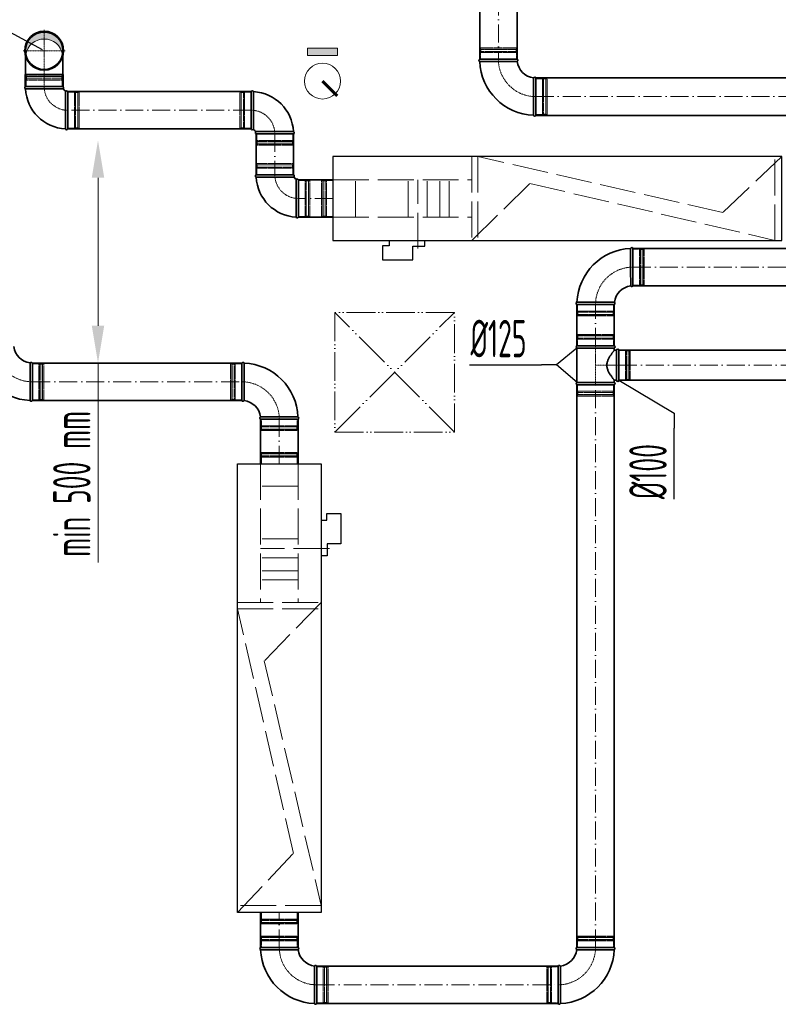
# Model space of a CAD drawing. Header units: millimetres. Extents: x 7400 to 85045, y 24168 to 123018.
# Tile 36 of 79: x 55273 to 57808, y 59212 to 62503. Entities that reach past the tile are written whole.
import ezdxf

# ---------------------------------------------------------------- set-up
doc = ezdxf.new("R2010")
doc.units = ezdxf.units.MM
for name, pattern in [('ACAD_ISO02W100', [15, 12, -3]), ('ACAD_ISO05W100', [33, 24, -3, 0, -3, 0, -3]), ('ACAD_ISO10W100', [18, 12, -3, 0, -3]), ('phl_thick', [0])]:
    doc.linetypes.add(name, pattern=pattern)
for name, color, linetype, lineweight in [('UT_KOTY - DIMENZE', 7, 'Continuous', 5), ('VZT_01 SUP (PŘÍVOD) - OBRYS', 5, 'Continuous', 35), ('VZT_02 SUP (PŘÍVOD) - OSA', 5, 'ACAD_ISO10W100', 5), ('VZT_05 ETA (ODVOD) - OBRYS', 6, 'Continuous', 35), ('VZT_06 ETA (ODVOD) - OSA', 6, 'ACAD_ISO10W100', 5), ('VZT_21 ZAŘÍZENÍ - OBRYS', 1, 'Continuous', 30), ('VZT_22 ZAŘÍZENÍ - DETAIL', 8, 'Continuous', 5), ('VZT_60_KOTY - DIMENZE', 7, 'Continuous', 5), ('VZT_KOTY - DIMENZE', 7, 'Continuous', 5), ('VZT_POPIS - OBECNE', 7, 'Continuous', 5), ('VZT_POŽADAVKY NA STAVBU - PODHLEDY', 4, 'ACAD_ISO05W100', 5)]:
    doc.layers.add(name, color=color, linetype=linetype, lineweight=lineweight)
doc.layers.add('VZT_03 SUP (PŘÍVOD) - NETISK', color=8, linetype='ACAD_ISO02W100', lineweight=5, plot=False)
doc.layers.add('VZT_07 ETA (ODVOD) - NETISK', color=8, linetype='ACAD_ISO02W100', lineweight=5, plot=False)
doc.styles.add('EVORA_125', font='isocp.shx', dxfattribs={"width": 0.6, "height": 125})
doc.styles.add('ISOCP 2.5', font='isocp.shx', dxfattribs={"width": 0.6, "height": 2.5})

msp = doc.modelspace()

# ---------------------------------------------------------------- hatches: boundary and pattern name
at = {"layer": 'VZT_01 SUP (PŘÍVOD) - OBRYS', "lineweight": 5}
h = msp.add_hatch(color=256, dxfattribs=at)
h.dxf.hatch_style = 1
h.paths.add_polyline_path([(55354.8, 62461.7, 0.470601), (55293.4, 62387.5, -0.82717), (55416.1, 62387.5, 0.470601)])
at = {"layer": 'VZT_POPIS - OBECNE'}
h = msp.add_hatch(color=256, dxfattribs=at)
h.dxf.hatch_style = 1
h.paths.add_polyline_path([(56334.6, 62407.8), (56234.6, 62407.8), (56234.6, 62382.8), (56334.6, 62382.8)])

# ---------------------------------------------------------------- linework, layer by layer
at = {"layer": 'UT_KOTY - DIMENZE'}
for p, q in [((55534.7, 61974.8), (55534.7, 61480.2)), ((55534.7, 61355.2), (55534.7, 60689.1))]:
    msp.add_line(p, q, dxfattribs=at)
for points in [[(55513.9, 61974.8), (55555.5, 61974.8), (55534.7, 62099.8)], [(55513.9, 61480.2), (55555.5, 61480.2), (55534.7, 61355.2)]]:
    msp.add_solid(points, dxfattribs=at)
at = {"layer": 'VZT_01 SUP (PŘÍVOD) - OBRYS'}
for p, q in [((55292.3, 62381.3), (55292.3, 62320.2)), ((55417.3, 62320.2), (55417.3, 62381.3)), ((56934.9, 62370.7), (56809.9, 62370.7)), ((55291.3, 62279.2), (55291.3, 62319.2)), ((55417.3, 62320.2), (55292.3, 62320.2)), ((55418.3, 62279.2), (55418.3, 62319.2)), ((56997.4, 62183.2), (56997.4, 62308.2)), ((55418.3, 62279.2), (55291.3, 62279.2)), ((55417.3, 62279.2), (55292.3, 62279.2)), ((55417.3, 62271.6), (55292.3, 62271.6)), ((55426.1, 62262.7), (55426.1, 62137.7)), ((55433.8, 62262.7), (55433.8, 62137.7)), ((56046.5, 62137.7), (56046.5, 62262.7)), ((56054.1, 62137.7), (56054.1, 62262.7)), ((56063, 62128.9), (56188, 62128.9)), ((56063, 62121.2), (56188, 62121.2)), ((56188, 61984.3), (56063, 61984.3)), ((56188, 61976.6), (56063, 61976.6)), ((56196.8, 61967.8), (56196.8, 61842.8)), ((56204.5, 61967.8), (56204.5, 61842.8))]:
    msp.add_line(p, q, dxfattribs=at)
for points in [[(56810, 62370.7), (56810, 62937.5)], [(56935, 62370.7), (56935, 62937.5)], [(57960.8, 62308.2), (56997.4, 62308.2)], [(55433.8, 62262.7), (56046.5, 62262.7)], [(57960.8, 62183.2), (56997.4, 62183.2)], [(55433.8, 62137.7), (56046.5, 62137.7)], [(56063, 61984.3), (56063, 62121.2)], [(56188, 61984.3), (56188, 62121.2)], [(56204.5, 61967.8), (56319.6, 61967.8)], [(56204.5, 61842.8), (56319.6, 61842.8)]]:
    msp.add_lwpolyline(points, dxfattribs=at)
for radius in [65, 62.5]:
    msp.add_circle((55354.8, 62399.2), radius, dxfattribs=at)
at = {"layer": 'VZT_01 SUP (PŘÍVOD) - OBRYS', "lineweight": 5}
msp.add_arc((55354.8, 62375.8), 62.5, 10.8069, 169.1931, dxfattribs=at)
at = {"layer": 'VZT_01 SUP (PŘÍVOD) - OBRYS'}
for centre, radius, start, end in [((56811.6, 62366.9), 4.17, 113.4678, 248.8928), ((56997.4, 62370.7), 187.5, 182.3607, 267.6393), ((56933.2, 62366.9), 4.17, 300.2981, 66.5322), ((56997.4, 62370.7), 62.5, 186.8302, 263.1698), ((55292.3, 62319.2), 1, 90, 180), ((55417.3, 62319.2), 1, 0, 90), ((56993.6, 62306.5), 4.17, 23.4678, 149.7019), ((55293.9, 62275.4), 4.17, 113.4678, 249.6691), ((55433.8, 62279.2), 141.5, 183.1369, 266.8631), ((55415.6, 62275.4), 4.17, 293.4678, 66.5322), ((55433.8, 62279.2), 16.5, 203.8093, 246.1907), ((55429.9, 62261), 4.17, 23.4678, 156.5322), ((56050.3, 62261), 4.17, 20.3309, 156.5322), ((56046.5, 62121.2), 141.5, 3.1369, 86.8631), ((56993.6, 62184.9), 4.17, 201.1072, 336.5322), ((55429.9, 62139.4), 4.17, 200.3309, 336.5322), ((56050.3, 62139.4), 4.17, 203.4678, 336.5322), ((56046.5, 62121.2), 16.5, 23.8093, 66.1907), ((56064.6, 62125), 4.17, 113.4678, 246.5322), ((56186.3, 62125), 4.17, 293.4678, 69.6691), ((56064.6, 61980.5), 4.17, 113.4678, 249.6691), ((56204.5, 61984.3), 141.5, 183.1369, 266.8631), ((56186.3, 61980.5), 4.17, 293.4678, 66.5322), ((56204.5, 61984.3), 16.5, 203.8093, 246.1907), ((56200.6, 61966.1), 4.17, 23.4678, 156.5322), ((56200.6, 61844.5), 4.17, 200.3309, 336.5322)]:
    msp.add_arc(centre, radius, start, end, dxfattribs=at)
for points, knots in [([(56935.3, 62363.3), (56935.3, 62363.3), (56933.8, 62363.2), (56927.6, 62363.2), (56923.1, 62363.2), (56911.7, 62363.1), (56904.9, 62363.1), (56889.9, 62363.1), (56881.9, 62363), (56865.5, 62363), (56857.4, 62363), (56842.2, 62363), (56835.3, 62363), (56823.5, 62363), (56818.7, 62363), (56812.1, 62363), (56810.3, 62363), (56810.1, 62363), (56810, 62363), (56810, 62363)], [0, 0, 0, 0, 24.235852, 24.235852, 48.531845, 48.531845, 73.024415, 73.024415, 97.570898, 97.570898, 122.078339, 122.078339, 146.53579, 146.53579, 170.957495, 170.957495, 195.359468, 195.359468, 197.168246, 197.168246, 197.168246, 197.168246]), ([(56990, 62308.6), (56990, 62308.6), (56990, 62308.6), (56990, 62308.3), (56990, 62307.9), (56989.9, 62306.9), (56989.9, 62306.1), (56989.9, 62303), (56989.9, 62299.8), (56989.9, 62290.9), (56989.8, 62284.7), (56989.8, 62270.6), (56989.8, 62262.8), (56989.7, 62246.6), (56989.7, 62238.3), (56989.7, 62222.5), (56989.7, 62215), (56989.7, 62201.8), (56989.7, 62196.2), (56989.7, 62189.3), (56989.7, 62187.1), (56989.7, 62184.1), (56989.7, 62183.3), (56989.7, 62183.3)], [197.067977, 197.067977, 197.067977, 197.067977, 201.792196, 201.792196, 209.190204, 209.190204, 218.040239, 218.040239, 237.760854, 237.760854, 262.206108, 262.206108, 286.831239, 286.831239, 311.323072, 311.323072, 335.946087, 335.946087, 360.704397, 360.704397, 377.088273, 377.088273, 394.105327, 394.105327, 394.105327, 394.105327])]:
    msp.add_open_spline(points, degree=3, knots=knots, dxfattribs=at)
at = {"layer": 'VZT_02 SUP (PŘÍVOD) - OSA', "ltscale": 0.3}
for p in [(55354.8, 62469.2), (55284.8, 62399.2), (55424.8, 62399.2), (55354.8, 62279.2)]:
    msp.add_line(p, (55354.8, 62399.2), dxfattribs=at)
at = {"layer": 'VZT_02 SUP (PŘÍVOD) - OSA', "ltscale": 5}
for points in [[(56872.5, 62937.5), (56872.5, 62370.7)], [(56997.4, 62245.7), (57960.8, 62245.7)], [(56046.5, 62200.2), (55433.8, 62200.2)], [(56125.5, 62121.2), (56125.5, 61984.3)], [(56319.6, 61905.3), (56204.5, 61905.3)]]:
    msp.add_lwpolyline(points, dxfattribs=at)
at = {"layer": 'VZT_02 SUP (PŘÍVOD) - OSA', "ltscale": 0.3}
for points in [[(56872.4, 62370.7), (56872.4, 62370.7, 0.414214), (56997.4, 62245.7), (56997.4, 62245.7)], [(55354.8, 62279.2), (55354.8, 62279.2, 0.414214), (55433.8, 62200.2), (55433.8, 62200.2)], [(56046.5, 62200.2), (56046.5, 62200.2, -0.414214), (56125.5, 62121.2), (56125.5, 62121.2)], [(56204.5, 61905.3), (56204.5, 61905.3, -0.414214), (56125.5, 61984.3), (56125.5, 61984.3)]]:
    msp.add_lwpolyline(points, format="xyb", dxfattribs=at)
at = {"layer": 'VZT_03 SUP (PŘÍVOD) - NETISK', "ltscale": 0.4}
for p, q in [((56933.4, 62404.2), (56811.4, 62404.2)), ((56811.4, 62403.7), (56811.4, 62404.2)), ((56933.4, 62403.7), (56811.4, 62403.7)), ((56933.4, 62396.7), (56811.4, 62396.7)), ((56811.4, 62396.2), (56811.4, 62396.7)), ((56933.4, 62396.2), (56811.4, 62396.2)), ((56932.4, 62408.7), (56812.4, 62408.7)), ((56812.4, 62404.7), (56812.4, 62408.7)), ((56932.4, 62404.7), (56812.4, 62404.7)), ((56932.4, 62392.7), (56812.4, 62392.7)), ((56812.4, 62370.7), (56812.4, 62392.7)), ((56813.4, 62404.2), (56813.4, 62404.7)), ((56813.4, 62396.7), (56813.4, 62403.7)), ((56813.4, 62392.7), (56813.4, 62396.2)), ((56931.4, 62404.2), (56931.4, 62404.7)), ((56931.4, 62396.7), (56931.4, 62403.7)), ((56931.4, 62392.7), (56931.4, 62396.2)), ((56932.4, 62404.7), (56932.4, 62408.7)), ((56932.4, 62370.7), (56932.4, 62392.7)), ((56933.4, 62403.7), (56933.4, 62404.2)), ((56933.4, 62396.2), (56933.4, 62396.7)), ((55415.8, 62312.7), (55293.8, 62312.7)), ((55293.8, 62312.7), (55293.8, 62312.2)), ((55415.8, 62312.2), (55293.8, 62312.2)), ((55415.8, 62305.2), (55293.8, 62305.2)), ((55293.8, 62305.2), (55293.8, 62304.7)), ((55415.8, 62304.7), (55293.8, 62304.7)), ((55414.8, 62317.2), (55294.8, 62317.2)), ((55294.8, 62317.2), (55294.8, 62313.2)), ((55414.8, 62313.2), (55294.8, 62313.2)), ((55414.8, 62301.2), (55294.8, 62301.2)), ((55294.8, 62301.2), (55294.8, 62279.2)), ((55295.8, 62313.2), (55295.8, 62312.7)), ((55295.8, 62312.2), (55295.8, 62305.2)), ((55295.8, 62304.7), (55295.8, 62301.2)), ((55413.8, 62313.2), (55413.8, 62312.7)), ((55413.8, 62312.2), (55413.8, 62305.2)), ((55413.8, 62304.7), (55413.8, 62301.2)), ((55414.8, 62317.2), (55414.8, 62313.2)), ((55414.8, 62301.2), (55414.8, 62279.2)), ((55415.8, 62312.7), (55415.8, 62312.2)), ((55415.8, 62305.2), (55415.8, 62304.7)), ((56997.4, 62305.7), (57019.4, 62305.7)), ((57019.4, 62185.7), (57019.4, 62305.7)), ((57019.4, 62304.7), (57022.9, 62304.7)), ((57022.9, 62184.7), (57022.9, 62306.7)), ((57022.9, 62306.7), (57023.4, 62306.7)), ((57023.4, 62184.7), (57023.4, 62306.7)), ((57023.4, 62304.7), (57030.4, 62304.7)), ((57030.4, 62184.7), (57030.4, 62306.7)), ((57030.4, 62306.7), (57030.9, 62306.7)), ((57030.9, 62184.7), (57030.9, 62306.7)), ((57030.9, 62304.7), (57031.4, 62304.7)), ((57031.4, 62185.7), (57031.4, 62305.7)), ((57031.4, 62305.7), (57035.4, 62305.7)), ((57035.4, 62185.7), (57035.4, 62305.7)), ((55433.8, 62260.2), (55455.8, 62260.2)), ((55455.8, 62260.2), (55455.8, 62140.2)), ((55455.8, 62259.2), (55459.3, 62259.2)), ((55459.3, 62261.2), (55459.3, 62139.2)), ((55459.3, 62261.2), (55459.8, 62261.2)), ((55459.8, 62261.2), (55459.8, 62139.2)), ((55459.8, 62259.2), (55466.8, 62259.2)), ((55466.8, 62261.2), (55466.8, 62139.2)), ((55466.8, 62261.2), (55467.3, 62261.2)), ((55467.3, 62261.2), (55467.3, 62139.2)), ((55467.3, 62259.2), (55467.8, 62259.2)), ((55467.8, 62260.2), (55467.8, 62140.2)), ((55467.8, 62260.2), (55471.8, 62260.2)), ((55471.8, 62260.2), (55471.8, 62140.2)), ((56008.5, 62140.2), (56008.5, 62260.2)), ((56008.5, 62260.2), (56012.5, 62260.2)), ((56012.5, 62140.2), (56012.5, 62260.2)), ((56012.5, 62259.2), (56013, 62259.2)), ((56013, 62139.2), (56013, 62261.2)), ((56013, 62261.2), (56013.5, 62261.2)), ((56013.5, 62139.2), (56013.5, 62261.2)), ((56013.5, 62259.2), (56020.5, 62259.2)), ((56020.5, 62139.2), (56020.5, 62261.2)), ((56020.5, 62261.2), (56021, 62261.2)), ((56021, 62139.2), (56021, 62261.2)), ((56021, 62259.2), (56024.5, 62259.2)), ((56024.5, 62140.2), (56024.5, 62260.2)), ((56024.5, 62260.2), (56046.5, 62260.2)), ((56997.4, 62185.7), (57019.4, 62185.7)), ((57019.4, 62186.7), (57022.9, 62186.7)), ((57022.9, 62184.7), (57023.4, 62184.7)), ((57023.4, 62186.7), (57030.4, 62186.7)), ((57030.4, 62184.7), (57030.9, 62184.7)), ((57030.9, 62186.7), (57031.4, 62186.7)), ((57031.4, 62185.7), (57035.4, 62185.7)), ((55433.8, 62140.2), (55455.8, 62140.2)), ((55455.8, 62141.2), (55459.3, 62141.2)), ((55459.3, 62139.2), (55459.8, 62139.2)), ((55459.8, 62141.2), (55466.8, 62141.2)), ((55466.8, 62139.2), (55467.3, 62139.2)), ((55467.3, 62141.2), (55467.8, 62141.2)), ((55467.8, 62140.2), (55471.8, 62140.2)), ((56008.5, 62140.2), (56012.5, 62140.2)), ((56012.5, 62141.2), (56013, 62141.2)), ((56013, 62139.2), (56013.5, 62139.2)), ((56013.5, 62141.2), (56020.5, 62141.2)), ((56020.5, 62139.2), (56021, 62139.2)), ((56021, 62141.2), (56024.5, 62141.2)), ((56024.5, 62140.2), (56046.5, 62140.2)), ((56064.5, 62095.7), (56186.5, 62095.7)), ((56064.5, 62095.7), (56064.5, 62095.2)), ((56064.5, 62095.2), (56186.5, 62095.2)), ((56065.5, 62121.2), (56065.5, 62099.2)), ((56065.5, 62099.2), (56185.5, 62099.2)), ((56066.5, 62099.2), (56066.5, 62095.7)), ((56066.5, 62095.2), (56066.5, 62088.2)), ((56184.5, 62099.2), (56184.5, 62095.7)), ((56184.5, 62095.2), (56184.5, 62088.2)), ((56185.5, 62121.2), (56185.5, 62099.2)), ((56186.5, 62095.7), (56186.5, 62095.2)), ((56064.5, 62088.2), (56186.5, 62088.2)), ((56064.5, 62088.2), (56064.5, 62087.7)), ((56064.5, 62087.7), (56186.5, 62087.7)), ((56065.5, 62087.2), (56185.5, 62087.2)), ((56065.5, 62087.2), (56065.5, 62083.2)), ((56065.5, 62083.2), (56185.5, 62083.2)), ((56066.5, 62087.7), (56066.5, 62087.2)), ((56184.5, 62087.7), (56184.5, 62087.2)), ((56185.5, 62087.2), (56185.5, 62083.2)), ((56186.5, 62088.2), (56186.5, 62087.7)), ((56186.5, 62017.8), (56064.5, 62017.8)), ((56064.5, 62017.3), (56064.5, 62017.8)), ((56186.5, 62017.3), (56064.5, 62017.3)), ((56186.5, 62010.3), (56064.5, 62010.3)), ((56064.5, 62009.8), (56064.5, 62010.3)), ((56186.5, 62009.8), (56064.5, 62009.8)), ((56185.5, 62022.3), (56065.5, 62022.3)), ((56065.5, 62018.3), (56065.5, 62022.3)), ((56185.5, 62018.3), (56065.5, 62018.3)), ((56185.5, 62006.3), (56065.5, 62006.3)), ((56065.5, 61984.3), (56065.5, 62006.3)), ((56066.5, 62017.8), (56066.5, 62018.3)), ((56066.5, 62010.3), (56066.5, 62017.3)), ((56066.5, 62006.3), (56066.5, 62009.8)), ((56184.5, 62017.8), (56184.5, 62018.3)), ((56184.5, 62010.3), (56184.5, 62017.3)), ((56184.5, 62006.3), (56184.5, 62009.8)), ((56185.5, 62018.3), (56185.5, 62022.3)), ((56185.5, 61984.3), (56185.5, 62006.3)), ((56186.5, 62017.3), (56186.5, 62017.8)), ((56186.5, 62009.8), (56186.5, 62010.3)), ((56226.5, 61965.3), (56204.5, 61965.3)), ((56226.5, 61965.3), (56226.5, 61845.3)), ((56230, 61964.3), (56226.5, 61964.3)), ((56230, 61966.3), (56230, 61844.3)), ((56230.5, 61966.3), (56230, 61966.3)), ((56230.5, 61966.3), (56230.5, 61844.3)), ((56237.5, 61964.3), (56230.5, 61964.3)), ((56237.5, 61966.3), (56237.5, 61844.3)), ((56238, 61966.3), (56237.5, 61966.3)), ((56238, 61966.3), (56238, 61844.3)), ((56238.5, 61964.3), (56238, 61964.3)), ((56238.5, 61965.3), (56238.5, 61845.3)), ((56242.5, 61965.3), (56238.5, 61965.3)), ((56242.5, 61965.3), (56242.5, 61845.3)), ((56226.5, 61845.3), (56204.5, 61845.3)), ((56230, 61846.3), (56226.5, 61846.3)), ((56230.5, 61844.3), (56230, 61844.3)), ((56237.5, 61846.3), (56230.5, 61846.3)), ((56238, 61844.3), (56237.5, 61844.3)), ((56238.5, 61846.3), (56238, 61846.3)), ((56242.5, 61845.3), (56238.5, 61845.3))]:
    msp.add_line(p, q, dxfattribs=at)
at = {"layer": 'VZT_05 ETA (ODVOD) - OBRYS'}
for p, q in [((57322, 61738.5), (57322, 61613.5)), ((57259.5, 61551), (57134.5, 61551)), ((57259.7, 61413), (57134.7, 61413)), ((57134.7, 61405.4), (57259.7, 61405.4)), ((57134.7, 61290.7), (57134.7, 61405.4)), ((57259.7, 61398), (57259.7, 61405.4)), ((57267.2, 61398), (57259.7, 61398)), ((57267.2, 61398), (57267.2, 61298)), ((57275.2, 61398), (57275.2, 61298)), ((55315.3, 61230.2), (55315.3, 61355.2)), ((56015.4, 61355.2), (56015.4, 61230.2)), ((57259.7, 61290.7), (57134.7, 61290.7)), ((57259.7, 61283), (57134.7, 61283)), ((57267.2, 61298), (57259.7, 61298)), ((57259.7, 61290.7), (57259.7, 61298)), ((56077.9, 61167.7), (56202.9, 61167.7)), ((56077.9, 59402.4), (56202.9, 59402.4)), ((57259.5, 59402.4), (57134.5, 59402.4)), ((56265.4, 59339.9), (56265.4, 59214.9)), ((57072, 59339.9), (57072, 59214.9))]:
    msp.add_line(p, q, dxfattribs=at)
for points in [[(58772, 61738.5), (57322, 61738.5)], [(58772, 61613.5), (57322, 61613.5)], [(57134.5, 61551), (57134.5, 61413)], [(57259.5, 61551), (57259.5, 61413)], [(58764.3, 61398), (57275.2, 61398)], [(57134.5, 61283), (57134.5, 59402.4)], [(57259.5, 61283), (57259.5, 59402.4)], [(58764.3, 61298), (57275.2, 61298)], [(56077.9, 61167.7), (56077.9, 61018.8)], [(56202.9, 61167.7), (56202.9, 61018.8)], [(56077.9, 59518.8), (56077.9, 59402.4)], [(56202.9, 59518.8), (56202.9, 59402.4)], [(57072, 59339.9), (56265.4, 59339.9)], [(57072, 59214.9), (56265.4, 59214.9)]]:
    msp.add_lwpolyline(points, dxfattribs=at)
at = {"layer": 'VZT_05 ETA (ODVOD) - OBRYS', "elevation": 0}
for points in [[(56015.4, 61355.2), (55315.3, 61355.2)], [(56015.4, 61230.2), (55315.3, 61230.2)]]:
    msp.add_lwpolyline(points, dxfattribs=at)
at = {"layer": 'VZT_05 ETA (ODVOD) - OBRYS'}
for centre, radius, start, end in [((57322, 61551), 187.5, 92.3607, 177.6393), ((57318.1, 61736.9), 4.17, 23.4678, 158.8928), ((57322, 61551), 62.5, 96.8302, 173.1698), ((57318.1, 61615.2), 4.17, 210.2981, 336.5322), ((57136.1, 61554.9), 4.17, 111.1072, 246.5322), ((57257.8, 61554.9), 4.17, 293.4678, 59.7019), ((55315.3, 61417.7), 187.5, 182.3607, 267.6393), ((55315.3, 61417.7), 62.5, 186.8302, 263.1698), ((57136.4, 61409.2), 4.17, 113.4678, 246.5322), ((57258, 61409.2), 4.17, 293.4678, 66.5322), ((57271.2, 61398), 4, 0, 180), ((55311.5, 61353.6), 4.17, 23.4678, 149.7019), ((56019.2, 61353.6), 4.17, 21.1072, 156.5322), ((56015.4, 61167.7), 187.5, 2.3607, 87.6393), ((57136.4, 61286.9), 4.17, 113.4678, 246.5322), ((57258, 61286.9), 4.17, 293.4678, 66.5322), ((57271.2, 61298), 4, 180, 0), ((55311.5, 61231.9), 4.17, 201.1072, 336.5322), ((56019.2, 61231.9), 4.17, 203.4678, 329.7019), ((56015.4, 61167.7), 62.5, 6.8302, 83.1698), ((56079.5, 61171.5), 4.17, 120.2981, 246.5322), ((56201.2, 61171.5), 4.17, 293.4678, 68.8928), ((56079.5, 59398.5), 4.17, 113.4678, 248.8928), ((56265.4, 59402.4), 187.5, 182.3607, 267.6393), ((56201.2, 59398.5), 4.17, 300.2981, 66.5322), ((56265.4, 59402.4), 62.5, 186.8302, 263.1698), ((57072, 59402.4), 62.5, 276.8302, 353.1698), ((57072, 59402.4), 187.5, 272.3607, 357.6393), ((57136.1, 59398.5), 4.17, 113.4678, 239.7019), ((57257.8, 59398.5), 4.17, 291.1072, 66.5322), ((56261.6, 59338.2), 4.17, 23.4678, 149.7019), ((57075.8, 59338.2), 4.17, 30.2981, 156.5322), ((56261.6, 59216.5), 4.17, 201.1072, 336.5322), ((57075.8, 59216.5), 4.17, 203.4678, 338.8928)]:
    msp.add_arc(centre, radius, start, end, dxfattribs=at)
for points, knots in [([(57314.5, 61613.1), (57314.5, 61613.1), (57314.5, 61613.2), (57314.5, 61613.5), (57314.5, 61613.8), (57314.5, 61614.8), (57314.5, 61615.6), (57314.5, 61618.8), (57314.5, 61621.9), (57314.4, 61630.8), (57314.4, 61637), (57314.3, 61651.1), (57314.3, 61659), (57314.3, 61675.2), (57314.3, 61683.4), (57314.3, 61699.3), (57314.3, 61706.7), (57314.2, 61719.9), (57314.2, 61725.5), (57314.2, 61732.5), (57314.2, 61734.6), (57314.2, 61737.6), (57314.2, 61738.4), (57314.2, 61738.4)], [197.067977, 197.067977, 197.067977, 197.067977, 201.792196, 201.792196, 209.190204, 209.190204, 218.040239, 218.040239, 237.760854, 237.760854, 262.206108, 262.206108, 286.831239, 286.831239, 311.323072, 311.323072, 335.946087, 335.946087, 360.704397, 360.704397, 377.088273, 377.088273, 394.105327, 394.105327, 394.105327, 394.105327]), ([(57259.9, 61558.5), (57259.9, 61558.5), (57258.3, 61558.5), (57252.2, 61558.5), (57247.7, 61558.6), (57236.3, 61558.6), (57229.5, 61558.6), (57214.5, 61558.7), (57206.4, 61558.7), (57190.1, 61558.7), (57182, 61558.7), (57166.8, 61558.7), (57159.8, 61558.7), (57148, 61558.8), (57143.3, 61558.8), (57136.7, 61558.8), (57134.9, 61558.8), (57134.6, 61558.8), (57134.6, 61558.8), (57134.6, 61558.8)], [0, 0, 0, 0, 24.235852, 24.235852, 48.531845, 48.531845, 73.024415, 73.024415, 97.570898, 97.570898, 122.078339, 122.078339, 146.53579, 146.53579, 170.957495, 170.957495, 195.359468, 195.359468, 197.168246, 197.168246, 197.168246, 197.168246]), ([(57259.7, 61398), (57259.7, 61398), (57259.6, 61398), (57259.4, 61397.6), (57259.2, 61397.4), (57258.6, 61396.7), (57258.3, 61396.3), (57257.5, 61395.3), (57257, 61394.7), (57256, 61393.4), (57255.5, 61392.7), (57254.3, 61391.1), (57253.6, 61390.2), (57252.3, 61388.4), (57251.6, 61387.5), (57250.2, 61385.5), (57249.5, 61384.4), (57248, 61382.3), (57247.2, 61381.2), (57245.6, 61378.7), (57244.8, 61377.5), (57243.3, 61374.8), (57242.5, 61373.4), (57240.9, 61370.6), (57240.2, 61369.1), (57238.1, 61364.6), (57236.9, 61361.4), (57235.6, 61356.5), (57235.3, 61354.8), (57234.8, 61351.5), (57234.7, 61349.7), (57234.7, 61346.3), (57234.8, 61344.6), (57235.3, 61341.3), (57235.6, 61339.6), (57236.9, 61334.7), (57238.1, 61331.5), (57240.2, 61327), (57240.9, 61325.5), (57242.5, 61322.6), (57243.3, 61321.3), (57244.8, 61318.6), (57245.6, 61317.4), (57247.2, 61314.9), (57248, 61313.8), (57249.5, 61311.6), (57250.2, 61310.6), (57251.6, 61308.6), (57252.3, 61307.7), (57253.6, 61305.9), (57254.3, 61305), (57255.5, 61303.4), (57256, 61302.7), (57257, 61301.4), (57257.5, 61300.8), (57258.3, 61299.8), (57258.6, 61299.4), (57259.2, 61298.7), (57259.4, 61298.5), (57259.6, 61298.1), (57259.7, 61298), (57259.7, 61298)], [80.753728, 80.753728, 80.753728, 80.753728, 85.721109, 85.721109, 90.68849, 90.68849, 95.655871, 95.655871, 100.623252, 100.623252, 105.590633, 105.590633, 110.558015, 110.558015, 115.525396, 115.525396, 120.492777, 120.492777, 125.619612, 125.619612, 130.746447, 130.746447, 135.873281, 135.873281, 141.000116, 141.000116, 151.253786, 151.253786, 156.38062, 156.38062, 161.507455, 161.507455, 166.63429, 166.63429, 171.761125, 171.761125, 182.014794, 182.014794, 187.141629, 187.141629, 192.268464, 192.268464, 197.395298, 197.395298, 202.522133, 202.522133, 207.489514, 207.489514, 212.456896, 212.456896, 217.424277, 217.424277, 222.391658, 222.391658, 227.359039, 227.359039, 232.32642, 232.32642, 237.293801, 237.293801, 242.261183, 242.261183, 242.261183, 242.261183]), ([(55307.9, 61355.7), (55307.9, 61355.7), (55307.9, 61355.6), (55307.9, 61355.3), (55307.9, 61355), (55307.9, 61353.9), (55307.8, 61353.1), (55307.8, 61350), (55307.8, 61346.8), (55307.8, 61337.9), (55307.7, 61331.7), (55307.7, 61317.6), (55307.7, 61309.8), (55307.6, 61293.6), (55307.6, 61285.4), (55307.6, 61269.5), (55307.6, 61262), (55307.6, 61248.8), (55307.6, 61243.3), (55307.6, 61236.3), (55307.6, 61234.1), (55307.6, 61231.1), (55307.6, 61230.4), (55307.6, 61230.4)], [197.067977, 197.067977, 197.067977, 197.067977, 201.792196, 201.792196, 209.190204, 209.190204, 218.040239, 218.040239, 237.760854, 237.760854, 262.206108, 262.206108, 286.831239, 286.831239, 311.323072, 311.323072, 335.946087, 335.946087, 360.704397, 360.704397, 377.088273, 377.088273, 394.105327, 394.105327, 394.105327, 394.105327]), ([(56022.8, 61229.8), (56022.8, 61229.8), (56022.8, 61229.8), (56022.8, 61230.1), (56022.8, 61230.5), (56022.8, 61231.5), (56022.8, 61232.3), (56022.9, 61235.5), (56022.9, 61238.6), (56022.9, 61247.5), (56022.9, 61253.7), (56023, 61267.8), (56023, 61275.6), (56023, 61291.8), (56023, 61300.1), (56023.1, 61315.9), (56023.1, 61323.4), (56023.1, 61336.6), (56023.1, 61342.2), (56023.1, 61349.1), (56023.1, 61351.3), (56023.1, 61354.3), (56023.1, 61355.1), (56023.1, 61355.1)], [197.067977, 197.067977, 197.067977, 197.067977, 201.792196, 201.792196, 209.190204, 209.190204, 218.040239, 218.040239, 237.760854, 237.760854, 262.206108, 262.206108, 286.831239, 286.831239, 311.323072, 311.323072, 335.946087, 335.946087, 360.704397, 360.704397, 377.088273, 377.088273, 394.105327, 394.105327, 394.105327, 394.105327]), ([(56077.4, 61175.1), (56077.4, 61175.1), (56079, 61175.2), (56085.1, 61175.2), (56089.6, 61175.2), (56101, 61175.3), (56107.8, 61175.3), (56122.8, 61175.3), (56130.9, 61175.4), (56147.3, 61175.4), (56155.4, 61175.4), (56170.6, 61175.4), (56177.5, 61175.4), (56189.3, 61175.4), (56194, 61175.4), (56200.6, 61175.4), (56202.5, 61175.4), (56202.7, 61175.4), (56202.7, 61175.4), (56202.7, 61175.4)], [0, 0, 0, 0, 24.235852, 24.235852, 48.531845, 48.531845, 73.024415, 73.024415, 97.570898, 97.570898, 122.078339, 122.078339, 146.53579, 146.53579, 170.957495, 170.957495, 195.359468, 195.359468, 197.168246, 197.168246, 197.168246, 197.168246]), ([(56203.3, 59394.9), (56203.3, 59394.9), (56203.3, 59394.9), (56203, 59394.9), (56202.6, 59394.9), (56201.6, 59394.9), (56200.8, 59394.9), (56197.6, 59394.9), (56194.5, 59394.9), (56185.6, 59394.8), (56179.4, 59394.8), (56165.3, 59394.7), (56157.5, 59394.7), (56141.3, 59394.7), (56133, 59394.7), (56117.2, 59394.7), (56109.7, 59394.7), (56096.5, 59394.6), (56090.9, 59394.6), (56084, 59394.6), (56081.8, 59394.6), (56078.8, 59394.6), (56078, 59394.6), (56078, 59394.6)], [197.067977, 197.067977, 197.067977, 197.067977, 201.792196, 201.792196, 209.190204, 209.190204, 218.040239, 218.040239, 237.760854, 237.760854, 262.206108, 262.206108, 286.831239, 286.831239, 311.323072, 311.323072, 335.946087, 335.946087, 360.704397, 360.704397, 377.088273, 377.088273, 394.105327, 394.105327, 394.105327, 394.105327]), ([(57134, 59394.9), (57134, 59394.9), (57134.1, 59394.9), (57134.4, 59394.9), (57134.7, 59394.9), (57135.8, 59394.9), (57136.5, 59394.9), (57139.7, 59394.9), (57142.8, 59394.9), (57151.8, 59394.8), (57157.9, 59394.8), (57172, 59394.7), (57179.9, 59394.7), (57196.1, 59394.7), (57204.3, 59394.7), (57220.2, 59394.7), (57227.7, 59394.7), (57240.8, 59394.6), (57246.4, 59394.6), (57253.4, 59394.6), (57255.5, 59394.6), (57258.5, 59394.6), (57259.3, 59394.6), (57259.3, 59394.6)], [197.067977, 197.067977, 197.067977, 197.067977, 201.792196, 201.792196, 209.190204, 209.190204, 218.040239, 218.040239, 237.760854, 237.760854, 262.206108, 262.206108, 286.831239, 286.831239, 311.323072, 311.323072, 335.946087, 335.946087, 360.704397, 360.704397, 377.088273, 377.088273, 394.105327, 394.105327, 394.105327, 394.105327]), ([(56257.9, 59340.3), (56257.9, 59340.3), (56257.9, 59338.7), (56257.9, 59332.6), (56257.9, 59328.1), (56257.8, 59316.7), (56257.8, 59309.9), (56257.8, 59294.9), (56257.7, 59286.8), (56257.7, 59270.5), (56257.7, 59262.4), (56257.7, 59247.2), (56257.7, 59240.2), (56257.7, 59228.4), (56257.7, 59223.7), (56257.7, 59217.1), (56257.7, 59215.3), (56257.7, 59215), (56257.7, 59215), (56257.7, 59215)], [0, 0, 0, 0, 24.235852, 24.235852, 48.531845, 48.531845, 73.024415, 73.024415, 97.570898, 97.570898, 122.078339, 122.078339, 146.53579, 146.53579, 170.957495, 170.957495, 195.359468, 195.359468, 197.168246, 197.168246, 197.168246, 197.168246]), ([(57079.4, 59340.3), (57079.4, 59340.3), (57079.4, 59338.7), (57079.4, 59332.6), (57079.5, 59328.1), (57079.5, 59316.7), (57079.5, 59309.9), (57079.6, 59294.9), (57079.6, 59286.8), (57079.6, 59270.5), (57079.6, 59262.4), (57079.7, 59247.2), (57079.7, 59240.2), (57079.7, 59228.4), (57079.7, 59223.7), (57079.7, 59217.1), (57079.7, 59215.3), (57079.7, 59215), (57079.7, 59215), (57079.7, 59215)], [0, 0, 0, 0, 24.235852, 24.235852, 48.531845, 48.531845, 73.024415, 73.024415, 97.570898, 97.570898, 122.078339, 122.078339, 146.53579, 146.53579, 170.957495, 170.957495, 195.359468, 195.359468, 197.168246, 197.168246, 197.168246, 197.168246])]:
    msp.add_open_spline(points, degree=3, knots=knots, dxfattribs=at)
at = {"layer": 'VZT_06 ETA (ODVOD) - OSA', "ltscale": 0.3}
for points in [[(57197, 61551), (57197, 61551, -0.414214), (57322, 61676), (57322, 61676)], [(56265.4, 59277.4), (56265.4, 59277.4, -0.414214), (56140.4, 59402.4), (56140.4, 59402.4)], [(57072, 59277.4), (57072, 59277.4, 0.414214), (57197, 59402.4), (57197, 59402.4)]]:
    msp.add_lwpolyline(points, format="xyb", dxfattribs=at)
at = {"layer": 'VZT_06 ETA (ODVOD) - OSA', "ltscale": 5}
for points in [[(57322, 61676), (58772, 61676)], [(57197, 61413), (57197, 61551)], [(57275.2, 61348), (58764.3, 61348)], [(57197, 59402.4), (57197, 61283)], [(56140.4, 61018.8), (56140.4, 61167.7)], [(56140.4, 59402.4), (56140.4, 59518.8)], [(56265.4, 59277.4), (57072, 59277.4)]]:
    msp.add_lwpolyline(points, dxfattribs=at)
at = {"layer": 'VZT_06 ETA (ODVOD) - OSA', "ltscale": 0.3, "elevation": 0}
for points in [[(55190.3, 61417.7), (55190.3, 61417.7, 0.414214), (55315.3, 61292.7), (55315.3, 61292.7)], [(56140.4, 61167.7), (56140.4, 61167.7, 0.414214), (56015.4, 61292.7), (56015.4, 61292.7)]]:
    msp.add_lwpolyline(points, format="xyb", dxfattribs=at)
for points in [[(57197.2, 61283), (57197.2, 61413)], [(57275.2, 61348), (57197.2, 61348)]]:
    msp.add_lwpolyline(points, dxfattribs=at)
at = {"layer": 'VZT_06 ETA (ODVOD) - OSA', "ltscale": 5, "elevation": 0}
msp.add_lwpolyline([(55315.3, 61292.7), (56015.4, 61292.7)], dxfattribs=at)
at = {"layer": 'VZT_07 ETA (ODVOD) - NETISK', "ltscale": 0.4}
for p, q in [((56281.6, 61965.3), (56281.6, 61845.3)), ((56285.6, 61965.3), (56281.6, 61965.3)), ((56285.6, 61965.3), (56285.6, 61845.3)), ((56286.1, 61964.3), (56285.6, 61964.3)), ((56286.1, 61966.3), (56286.1, 61844.3)), ((56286.6, 61966.3), (56286.1, 61966.3)), ((56286.6, 61966.3), (56286.6, 61844.3)), ((56293.6, 61964.3), (56286.6, 61964.3)), ((56293.6, 61966.3), (56293.6, 61844.3)), ((56294.1, 61966.3), (56293.6, 61966.3)), ((56294.1, 61966.3), (56294.1, 61844.3)), ((56297.6, 61964.3), (56294.1, 61964.3)), ((56297.6, 61965.3), (56297.6, 61845.3)), ((56319.6, 61965.3), (56297.6, 61965.3)), ((56285.6, 61845.3), (56281.6, 61845.3)), ((56286.1, 61846.3), (56285.6, 61846.3)), ((56286.6, 61844.3), (56286.1, 61844.3)), ((56293.6, 61846.3), (56286.6, 61846.3)), ((56294.1, 61844.3), (56293.6, 61844.3)), ((56297.6, 61846.3), (56294.1, 61846.3)), ((56319.6, 61845.3), (56297.6, 61845.3)), ((57322, 61736), (57344, 61736)), ((57344, 61736), (57344, 61616)), ((57344, 61735), (57347.5, 61735)), ((57347.5, 61737), (57347.5, 61615)), ((57347.5, 61737), (57348, 61737)), ((57348, 61737), (57348, 61615)), ((57348, 61735), (57355, 61735)), ((57355, 61737), (57355, 61615)), ((57355, 61737), (57355.5, 61737)), ((57355.5, 61737), (57355.5, 61615)), ((57355.5, 61735), (57356, 61735)), ((57356, 61736), (57356, 61616)), ((57356, 61736), (57360, 61736)), ((57360, 61736), (57360, 61616)), ((57322, 61616), (57344, 61616)), ((57344, 61617), (57347.5, 61617)), ((57347.5, 61615), (57348, 61615)), ((57348, 61617), (57355, 61617)), ((57355, 61615), (57355.5, 61615)), ((57355.5, 61617), (57356, 61617)), ((57356, 61616), (57360, 61616)), ((57137, 61551), (57137, 61529)), ((57257, 61551), (57257, 61529)), ((57258, 61525.5), (57136, 61525.5)), ((57136, 61525.5), (57136, 61525)), ((57258, 61525), (57136, 61525)), ((57258, 61518), (57136, 61518)), ((57136, 61518), (57136, 61517.5)), ((57258, 61517.5), (57136, 61517.5)), ((57257, 61529), (57137, 61529)), ((57257, 61517), (57137, 61517)), ((57137, 61517), (57137, 61513)), ((57257, 61513), (57137, 61513)), ((57138, 61529), (57138, 61525.5)), ((57138, 61525), (57138, 61518)), ((57138, 61517.5), (57138, 61517)), ((57256, 61529), (57256, 61525.5)), ((57256, 61525), (57256, 61518)), ((57256, 61517.5), (57256, 61517)), ((57257, 61517), (57257, 61513)), ((57258, 61525.5), (57258, 61525)), ((57258, 61518), (57258, 61517.5)), ((57258.2, 61446.5), (57136.2, 61446.5)), ((57136.2, 61446.5), (57136.2, 61446)), ((57258.2, 61446), (57136.2, 61446)), ((57258.2, 61439), (57136.2, 61439)), ((57136.2, 61439), (57136.2, 61438.5)), ((57258.2, 61438.5), (57136.2, 61438.5)), ((57257.2, 61451), (57137.2, 61451)), ((57137.2, 61451), (57137.2, 61447)), ((57257.2, 61447), (57137.2, 61447)), ((57257.2, 61435), (57137.2, 61435)), ((57137.2, 61435), (57137.2, 61413)), ((57138.2, 61447), (57138.2, 61446.5)), ((57138.2, 61446), (57138.2, 61439)), ((57138.2, 61438.5), (57138.2, 61435)), ((57256.2, 61447), (57256.2, 61446.5)), ((57256.2, 61446), (57256.2, 61439)), ((57256.2, 61438.5), (57256.2, 61435)), ((57257.2, 61451), (57257.2, 61447)), ((57257.2, 61435), (57257.2, 61413)), ((57258.2, 61446.5), (57258.2, 61446)), ((57258.2, 61439), (57258.2, 61438.5)), ((57275.2, 61397), (57297.2, 61397)), ((57297.2, 61397), (57297.2, 61299)), ((57297.2, 61396), (57300.7, 61396)), ((57300.7, 61398), (57300.7, 61298)), ((57300.7, 61398), (57301.2, 61398)), ((57301.2, 61398), (57301.2, 61298)), ((57301.2, 61396), (57308.2, 61396)), ((57308.2, 61398), (57308.2, 61298)), ((57308.2, 61398), (57308.7, 61398)), ((57308.7, 61398), (57308.7, 61298)), ((57308.7, 61396), (57309.2, 61396)), ((57309.2, 61397), (57309.2, 61299)), ((57309.2, 61397), (57313.2, 61397)), ((57313.2, 61397), (57313.2, 61299)), ((55315.3, 61352.7), (55337.3, 61352.7)), ((55337.3, 61232.7), (55337.3, 61352.7)), ((55337.3, 61351.7), (55340.8, 61351.7)), ((55340.8, 61231.7), (55340.8, 61353.7)), ((55340.8, 61353.7), (55341.3, 61353.7)), ((55341.3, 61231.7), (55341.3, 61353.7)), ((55341.3, 61351.7), (55348.3, 61351.7)), ((55348.3, 61231.7), (55348.3, 61353.7)), ((55348.3, 61353.7), (55348.8, 61353.7)), ((55348.8, 61231.7), (55348.8, 61353.7)), ((55348.8, 61351.7), (55349.3, 61351.7)), ((55349.3, 61232.7), (55349.3, 61352.7)), ((55349.3, 61352.7), (55353.3, 61352.7)), ((55353.3, 61232.7), (55353.3, 61352.7)), ((55977.4, 61352.7), (55977.4, 61232.7)), ((55981.4, 61352.7), (55977.4, 61352.7)), ((55981.4, 61352.7), (55981.4, 61232.7)), ((55981.9, 61351.7), (55981.4, 61351.7)), ((55981.9, 61353.7), (55981.9, 61231.7)), ((55982.4, 61353.7), (55981.9, 61353.7)), ((55982.4, 61353.7), (55982.4, 61231.7)), ((55989.4, 61351.7), (55982.4, 61351.7)), ((55989.4, 61353.7), (55989.4, 61231.7)), ((55989.9, 61353.7), (55989.4, 61353.7)), ((55989.9, 61353.7), (55989.9, 61231.7)), ((55993.4, 61351.7), (55989.9, 61351.7)), ((55993.4, 61352.7), (55993.4, 61232.7)), ((56015.4, 61352.7), (55993.4, 61352.7)), ((57137.2, 61283), (57137.2, 61261)), ((57257.2, 61283), (57257.2, 61261)), ((57275.2, 61299), (57297.2, 61299)), ((57297.2, 61300), (57300.7, 61300)), ((57300.7, 61298), (57301.2, 61298)), ((57301.2, 61300), (57308.2, 61300)), ((57308.2, 61298), (57308.7, 61298)), ((57308.7, 61300), (57309.2, 61300)), ((57309.2, 61299), (57313.2, 61299)), ((57258.2, 61257.5), (57136.2, 61257.5)), ((57136.2, 61257.5), (57136.2, 61257)), ((57258.2, 61257), (57136.2, 61257)), ((57258.2, 61250), (57136.2, 61250)), ((57136.2, 61250), (57136.2, 61249.5)), ((57258.2, 61249.5), (57136.2, 61249.5)), ((57257.2, 61261), (57137.2, 61261)), ((57257.2, 61249), (57137.2, 61249)), ((57137.2, 61249), (57137.2, 61245)), ((57257.2, 61245), (57137.2, 61245)), ((57138.2, 61261), (57138.2, 61257.5)), ((57138.2, 61257), (57138.2, 61250)), ((57138.2, 61249.5), (57138.2, 61249)), ((57256.2, 61261), (57256.2, 61257.5)), ((57256.2, 61257), (57256.2, 61250)), ((57256.2, 61249.5), (57256.2, 61249)), ((57257.2, 61249), (57257.2, 61245)), ((57258.2, 61257.5), (57258.2, 61257)), ((57258.2, 61250), (57258.2, 61249.5)), ((55315.3, 61232.7), (55337.3, 61232.7)), ((55337.3, 61233.7), (55340.8, 61233.7)), ((55340.8, 61231.7), (55341.3, 61231.7)), ((55341.3, 61233.7), (55348.3, 61233.7)), ((55348.3, 61231.7), (55348.8, 61231.7)), ((55348.8, 61233.7), (55349.3, 61233.7)), ((55349.3, 61232.7), (55353.3, 61232.7)), ((55981.4, 61232.7), (55977.4, 61232.7)), ((55981.9, 61233.7), (55981.4, 61233.7)), ((55982.4, 61231.7), (55981.9, 61231.7)), ((55989.4, 61233.7), (55982.4, 61233.7)), ((55989.9, 61231.7), (55989.4, 61231.7)), ((55993.4, 61233.7), (55989.9, 61233.7)), ((56015.4, 61232.7), (55993.4, 61232.7)), ((56079.4, 61142.2), (56201.4, 61142.2)), ((56079.4, 61142.2), (56079.4, 61141.7)), ((56079.4, 61141.7), (56201.4, 61141.7)), ((56080.4, 61167.7), (56080.4, 61145.7)), ((56080.4, 61145.7), (56200.4, 61145.7)), ((56081.4, 61145.7), (56081.4, 61142.2)), ((56081.4, 61141.7), (56081.4, 61134.7)), ((56199.4, 61145.7), (56199.4, 61142.2)), ((56199.4, 61141.7), (56199.4, 61134.7)), ((56200.4, 61167.7), (56200.4, 61145.7)), ((56201.4, 61142.2), (56201.4, 61141.7)), ((56079.4, 61134.7), (56201.4, 61134.7)), ((56079.4, 61134.7), (56079.4, 61134.2)), ((56079.4, 61134.2), (56201.4, 61134.2)), ((56080.4, 61133.7), (56200.4, 61133.7)), ((56080.4, 61133.7), (56080.4, 61129.7)), ((56080.4, 61129.7), (56200.4, 61129.7)), ((56081.4, 61134.2), (56081.4, 61133.7)), ((56199.4, 61134.2), (56199.4, 61133.7)), ((56200.4, 61133.7), (56200.4, 61129.7)), ((56201.4, 61134.7), (56201.4, 61134.2)), ((56079.4, 61052.3), (56201.4, 61052.3)), ((56079.4, 61051.8), (56079.4, 61052.3)), ((56079.4, 61051.8), (56201.4, 61051.8)), ((56079.4, 61044.8), (56201.4, 61044.8)), ((56079.4, 61044.3), (56079.4, 61044.8)), ((56079.4, 61044.3), (56201.4, 61044.3)), ((56080.4, 61056.8), (56200.4, 61056.8)), ((56080.4, 61052.8), (56080.4, 61056.8)), ((56080.4, 61052.8), (56200.4, 61052.8)), ((56080.4, 61040.8), (56200.4, 61040.8)), ((56080.4, 61018.8), (56080.4, 61040.8)), ((56081.4, 61052.3), (56081.4, 61052.8)), ((56081.4, 61044.8), (56081.4, 61051.8)), ((56081.4, 61040.8), (56081.4, 61044.3)), ((56199.4, 61052.3), (56199.4, 61052.8)), ((56199.4, 61044.8), (56199.4, 61051.8)), ((56199.4, 61040.8), (56199.4, 61044.3)), ((56200.4, 61052.8), (56200.4, 61056.8)), ((56200.4, 61018.8), (56200.4, 61040.8)), ((56201.4, 61051.8), (56201.4, 61052.3)), ((56201.4, 61044.3), (56201.4, 61044.8)), ((56079.4, 59493.3), (56201.4, 59493.3)), ((56079.4, 59493.3), (56079.4, 59492.8)), ((56080.4, 59518.8), (56080.4, 59496.8)), ((56080.4, 59496.8), (56200.4, 59496.8)), ((56081.4, 59496.8), (56081.4, 59493.3)), ((56199.4, 59496.8), (56199.4, 59493.3)), ((56200.4, 59518.8), (56200.4, 59496.8)), ((56201.4, 59493.3), (56201.4, 59492.8)), ((56079.4, 59492.8), (56201.4, 59492.8)), ((56079.4, 59485.8), (56201.4, 59485.8)), ((56079.4, 59485.8), (56079.4, 59485.3)), ((56079.4, 59485.3), (56201.4, 59485.3)), ((56080.4, 59484.8), (56200.4, 59484.8)), ((56080.4, 59484.8), (56080.4, 59480.8)), ((56080.4, 59480.8), (56200.4, 59480.8)), ((56081.4, 59492.8), (56081.4, 59485.8)), ((56081.4, 59485.3), (56081.4, 59484.8)), ((56199.4, 59492.8), (56199.4, 59485.8)), ((56199.4, 59485.3), (56199.4, 59484.8)), ((56200.4, 59484.8), (56200.4, 59480.8)), ((56201.4, 59485.8), (56201.4, 59485.3)), ((56079.4, 59435.9), (56201.4, 59435.9)), ((56079.4, 59435.4), (56079.4, 59435.9)), ((56079.4, 59435.4), (56201.4, 59435.4)), ((56079.4, 59428.4), (56201.4, 59428.4)), ((56079.4, 59427.9), (56079.4, 59428.4)), ((56079.4, 59427.9), (56201.4, 59427.9)), ((56080.4, 59440.4), (56200.4, 59440.4)), ((56080.4, 59436.4), (56080.4, 59440.4)), ((56080.4, 59436.4), (56200.4, 59436.4)), ((56081.4, 59435.9), (56081.4, 59436.4)), ((56081.4, 59428.4), (56081.4, 59435.4)), ((56081.4, 59424.4), (56081.4, 59427.9)), ((56199.4, 59435.9), (56199.4, 59436.4)), ((56199.4, 59428.4), (56199.4, 59435.4)), ((56199.4, 59424.4), (56199.4, 59427.9)), ((56200.4, 59436.4), (56200.4, 59440.4)), ((56201.4, 59435.4), (56201.4, 59435.9)), ((56201.4, 59427.9), (56201.4, 59428.4)), ((57258, 59435.9), (57136, 59435.9)), ((57136, 59435.4), (57136, 59435.9)), ((57258, 59435.4), (57136, 59435.4)), ((57258, 59428.4), (57136, 59428.4)), ((57136, 59427.9), (57136, 59428.4)), ((57258, 59427.9), (57136, 59427.9)), ((57257, 59440.4), (57137, 59440.4)), ((57137, 59436.4), (57137, 59440.4)), ((57257, 59436.4), (57137, 59436.4)), ((57138, 59435.9), (57138, 59436.4)), ((57138, 59428.4), (57138, 59435.4)), ((57138, 59424.4), (57138, 59427.9)), ((57256, 59435.9), (57256, 59436.4)), ((57256, 59428.4), (57256, 59435.4)), ((57256, 59424.4), (57256, 59427.9)), ((57257, 59436.4), (57257, 59440.4)), ((57258, 59435.4), (57258, 59435.9)), ((57258, 59427.9), (57258, 59428.4)), ((56080.4, 59424.4), (56200.4, 59424.4)), ((56080.4, 59402.4), (56080.4, 59424.4)), ((56200.4, 59402.4), (56200.4, 59424.4)), ((57257, 59424.4), (57137, 59424.4)), ((57137, 59402.4), (57137, 59424.4)), ((57257, 59402.4), (57257, 59424.4)), ((56265.4, 59337.4), (56287.4, 59337.4)), ((56287.4, 59337.4), (56287.4, 59217.4)), ((56287.4, 59336.4), (56290.9, 59336.4)), ((56290.9, 59338.4), (56290.9, 59216.4)), ((56290.9, 59338.4), (56291.4, 59338.4)), ((56291.4, 59338.4), (56291.4, 59216.4)), ((56291.4, 59336.4), (56298.4, 59336.4)), ((56298.4, 59338.4), (56298.4, 59216.4)), ((56298.4, 59338.4), (56298.9, 59338.4)), ((56298.9, 59338.4), (56298.9, 59216.4)), ((56298.9, 59336.4), (56299.4, 59336.4)), ((56299.4, 59337.4), (56299.4, 59217.4)), ((56299.4, 59337.4), (56303.4, 59337.4)), ((56303.4, 59337.4), (56303.4, 59217.4)), ((57034, 59337.4), (57034, 59217.4)), ((57038, 59337.4), (57034, 59337.4)), ((57038, 59337.4), (57038, 59217.4)), ((57038.5, 59336.4), (57038, 59336.4)), ((57038.5, 59338.4), (57038.5, 59216.4)), ((57039, 59338.4), (57038.5, 59338.4)), ((57039, 59338.4), (57039, 59216.4)), ((57046, 59336.4), (57039, 59336.4)), ((57046, 59338.4), (57046, 59216.4)), ((57046.5, 59338.4), (57046, 59338.4)), ((57046.5, 59338.4), (57046.5, 59216.4)), ((57050, 59336.4), (57046.5, 59336.4)), ((57050, 59337.4), (57050, 59217.4)), ((57072, 59337.4), (57050, 59337.4)), ((56265.4, 59217.4), (56287.4, 59217.4)), ((56287.4, 59218.4), (56290.9, 59218.4)), ((56290.9, 59216.4), (56291.4, 59216.4)), ((56291.4, 59218.4), (56298.4, 59218.4)), ((56298.4, 59216.4), (56298.9, 59216.4)), ((56298.9, 59218.4), (56299.4, 59218.4)), ((56299.4, 59217.4), (56303.4, 59217.4)), ((57038, 59217.4), (57034, 59217.4)), ((57038.5, 59218.4), (57038, 59218.4)), ((57039, 59216.4), (57038.5, 59216.4)), ((57046, 59218.4), (57039, 59218.4)), ((57046.5, 59216.4), (57046, 59216.4)), ((57050, 59218.4), (57046.5, 59218.4)), ((57072, 59217.4), (57050, 59217.4))]:
    msp.add_line(p, q, dxfattribs=at)
at = {"layer": 'VZT_21 ZAŘÍZENÍ - OBRYS'}
for points in [[(57819.6, 62045.3), (56319.6, 62045.3), (56319.6, 61765.3), (57819.6, 61765.3)], [(56000.4, 59518.8), (56000.4, 61018.8), (56280.4, 61018.8), (56280.4, 59518.8)]]:
    msp.add_lwpolyline(points, close=True, dxfattribs=at)
for points in [[(56507.9, 61765.3), (56507.9, 61746.7), (56485.5, 61746.7), (56485.5, 61700.1), (56587.1, 61700.1), (56587.1, 61745.5), (56627, 61745.5), (56627, 61765.3)], [(56280.4, 60830.4), (56299, 60830.4), (56299, 60852.9), (56345.6, 60852.9), (56345.6, 60751.3), (56300.2, 60751.3), (56300.2, 60711.3), (56280.4, 60711.3)]]:
    msp.add_lwpolyline(points, dxfattribs=at)
at = {"layer": 'VZT_22 ZAŘÍZENÍ - DETAIL', "linetype": 'ACAD_ISO02W100', "lineweight": 5, "ltscale": 10}
for points in [[(56783.4, 62045.3), (56783.4, 61765.3)], [(57819.6, 62045.3), (57622.2, 61858.1), (56803.9, 62045.3)], [(56803.9, 62045.3), (56803.9, 61765.3)], [(57795.7, 61765.3), (57795.7, 62045.3)], [(56319.6, 61967.8), (56783.4, 61967.8)], [(56395, 61842.8), (56395, 61967.8)], [(56570.8, 61842.8), (56570.8, 61967.8)], [(56603.2, 61737.7), (56603.2, 61967.8)], [(56634.1, 61842.8), (56634.1, 61967.8)], [(56677.1, 61842.8), (56677.1, 61967.8)], [(56707.9, 61842.8), (56707.9, 61967.8)], [(56783.4, 61765.3), (56978, 61955.4), (57795.7, 61765.3)], [(56319.6, 61842.8), (56783.4, 61842.8)], [(56077.9, 61018.8), (56077.9, 60555)], [(56202.9, 61018.8), (56202.9, 60555)], [(56202.9, 60943.4), (56077.9, 60943.4)], [(56202.9, 60767.6), (56077.9, 60767.6)], [(56307.9, 60735.2), (56077.9, 60735.2)], [(56202.9, 60704.3), (56077.9, 60704.3)], [(56202.9, 60661.3), (56077.9, 60661.3)], [(56202.9, 60630.5), (56077.9, 60630.5)], [(56000.4, 60555), (56280.4, 60555)], [(56280.4, 60555), (56090.3, 60360.3), (56280.4, 59542.7)], [(56000.4, 59518.8), (56187.6, 59716.2), (56000.4, 60534.5)], [(56000.4, 60534.5), (56280.4, 60534.5)], [(56280.4, 59542.7), (56000.4, 59542.7)]]:
    msp.add_lwpolyline(points, dxfattribs=at)
at = {"layer": 'VZT_60_KOTY - DIMENZE', "linetype": 'ByBlock', "lineweight": -2}
for p, q in [((57066.4, 61349.8), (57016.4, 61349.8)), ((57459.7, 61187.9), (57459.7, 61137.9))]:
    msp.add_line(p, q, dxfattribs=at)
for points in [[(55348.9, 62402.4), (54779.7, 62710.8)], [(57275.2, 61298), (57459.7, 61187.9)], [(57459.7, 60900.4), (57459.7, 61137.9)]]:
    msp.add_lwpolyline(points, dxfattribs=at)
at = {"layer": 'VZT_60_KOTY - DIMENZE', "linetype": 'ByBlock', "lineweight": -2, "elevation": 0}
for points in [[(57134.7, 61405.4), (57066.4, 61349.8)], [(56775.8, 61349.8), (57016.4, 61349.8)], [(57135.5, 61290.7), (57066.4, 61349.8)]]:
    msp.add_lwpolyline(points, dxfattribs=at)
at = {"layer": 'VZT_KOTY - DIMENZE', "const_width": 10}
msp.add_lwpolyline([(56284.6, 62297.8), (56334.1, 62248.3)], dxfattribs=at)
at = {"layer": 'VZT_POPIS - OBECNE'}
msp.add_lwpolyline([(56234.6, 62407.8), (56234.6, 62382.8), (56334.6, 62382.8), (56334.6, 62407.8)], close=True, dxfattribs=at)
msp.add_circle((56284.6, 62297.8), 60, dxfattribs=at)
at = {"layer": 'VZT_POŽADAVKY NA STAVBU - PODHLEDY', "ltscale": 5}
for p, q in [((56725.7, 61124.5), (56325.7, 61524.5)), ((56325.7, 61124.5), (56725.7, 61524.5))]:
    msp.add_line(p, q, dxfattribs=at)
at = {"layer": 'VZT_POŽADAVKY NA STAVBU - PODHLEDY', "ltscale": 4}
for p, q in [((56725.7, 61524.5), (56325.7, 61524.5)), ((56325.7, 61524.5), (56325.7, 61124.5)), ((56725.7, 61124.5), (56725.7, 61524.5)), ((56325.7, 61124.5), (56725.7, 61124.5))]:
    msp.add_line(p, q, dxfattribs=at)

# ---------------------------------------------------------------- texts
at = {"layer": 'UT_KOTY - DIMENZE', "insert": (55447.2, 60951.7), "char_height": 125, "attachment_point": 5, "rotation": 90, "style": 'ISOCP 2.5'}
msp.add_mtext('min 500 mm', dxfattribs=at)
at = {"layer": 'VZT_60_KOTY - DIMENZE', "linetype": 'phl_thick', "insert": (56966.4, 61499.8), "char_height": 125, "attachment_point": 3, "style": 'EVORA_125'}
msp.add_mtext('%%C125', dxfattribs=at)
at = {"layer": 'VZT_60_KOTY - DIMENZE', "linetype": 'phl_thick', "insert": (57309.7, 60900.4), "char_height": 125, "attachment_point": 1, "rotation": 90, "style": 'EVORA_125'}
msp.add_mtext('%%C100', dxfattribs=at)

doc.saveas('drawing.dxf')
